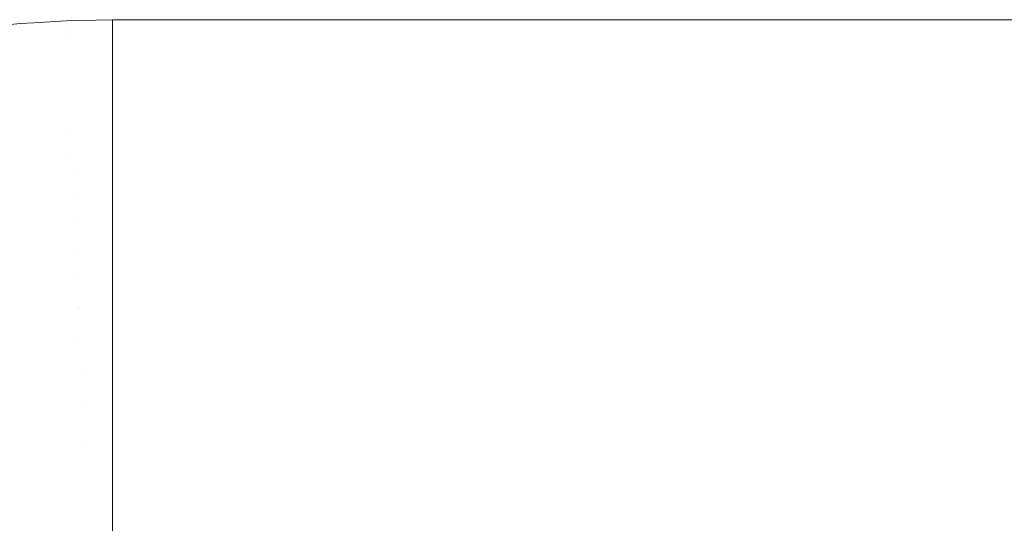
# Model space of a CAD drawing. Header units: centimetres. Extents: x -25.9 to 27.4, y -21.7 to -19.9.
# Tile 43 of 202: x -25.796 to -25.7055, y -19.9063 to -19.86. Entities that reach past the tile are written whole.
import ezdxf

# ---------------------------------------------------------------- set-up
doc = ezdxf.new("R2010")
doc.units = ezdxf.units.CM
doc.header["$LTSCALE"] = 2.54
doc.layers.add('Lucido design-1', color=7, linetype='Continuous')

# ---------------------------------------------------------------- blocks, each defined once
blk = doc.blocks.new('Gruppo-5-1')
at = {"color": 7, "linetype": 'Continuous', "lineweight": 9}
for points, invisible_edges in [([(-25.795958, -19.860407, 876.324458), (-25.791723, -19.860137, 876.324458), (-25.791725, -19.86009, 876.321383), (-25.7947, -19.86028, 876.321383)], 11), ([(-25.79594, -19.86062, 876.328604), (-25.791714, -19.860351, 876.328604), (-25.791723, -19.860137, 876.324458), (-25.795958, -19.860407, 876.324458)], 15), ([(-25.7947, -19.86028, 875.721383), (-25.791725, -19.86009, 875.721383), (-25.791721, -19.860185, 875.717024), (-25.795954, -19.860455, 875.717024)], 14), ([(-25.795954, -19.860455, 875.717024), (-25.791721, -19.860185, 875.717024), (-25.79171, -19.860451, 875.712891), (-25.795931, -19.86072, 875.712891)], 15), ([(-25.791725, -19.86009, 875.721383), (-25.7947, -19.86028, 875.721383), (-25.7947, -19.86028, 876.321383), (-25.791725, -19.86009, 876.321383)], 10), ([(-25.790556, -19.860065, 876.321383), (-25.791725, -19.86009, 876.321383), (-25.791723, -19.860137, 876.324458)], 10), ([(-25.791725, -19.86009, 876.321383), (-25.790556, -19.860065, 876.321383), (-25.790556, -19.860065, 875.721383), (-25.791725, -19.86009, 875.721383)], 10), ([(-25.791721, -19.860185, 875.717024), (-25.791725, -19.86009, 875.721383), (-25.790556, -19.860065, 875.721383)], 9), ([(-25.791723, -19.860137, 876.324458), (-25.787481, -19.860047, 876.324458), (-25.787481, -19.86, 876.321383), (-25.790556, -19.860065, 876.321383)], 9), ([(-25.787481, -19.860114, 876.325744), (-25.787481, -19.860047, 876.324458), (-25.791723, -19.860137, 876.324458)], 10), ([(-25.791723, -19.860137, 876.324458), (-25.791714, -19.860351, 876.328604), (-25.787481, -19.860261, 876.328604), (-25.787481, -19.860114, 876.325744)], 11), ([(-25.790556, -19.860065, 875.721383), (-25.787481, -19.86, 875.721383), (-25.787481, -19.860095, 875.717024), (-25.791721, -19.860185, 875.717024)], 12), ([(-25.791721, -19.860185, 875.717024), (-25.787481, -19.860095, 875.717024), (-25.787481, -19.860361, 875.712891), (-25.79171, -19.860451, 875.712891)], 13), ([(-25.790556, -19.860065, 875.721383), (-25.790556, -19.860065, 876.321383), (-25.787481, -19.86, 876.321383), (-25.787481, -19.86, 875.721383)], 1), ([(27.312519, -19.860047, 876.324458), (27.312519, -19.86, 876.321383), (-25.787481, -19.86, 876.321383), (-25.787481, -19.860047, 876.324458)], 8), ([(-25.787481, -19.86, 875.721383), (-8.087481, -19.86, 875.721383), (-8.087481, -19.860095, 875.717022), (-25.787481, -19.860095, 875.717022)], 4), ([(-25.787481, -19.86, 875.721383), (-8.07542, -19.86, 875.989787), (-8.078225, -19.86, 875.981525)], 9), ([(-25.787481, -19.86, 875.721383), (-8.08274, -19.86, 875.964671), (-8.084443, -19.86, 875.956113)], 9), ([(-8.078225, -19.86, 875.981525), (-8.080666, -19.86, 875.973147), (-25.787481, -19.86, 875.721383)], 10), ([(-8.080666, -19.86, 875.973147), (-8.08274, -19.86, 875.964671), (-25.787481, -19.86, 875.721383)], 10), ([(-25.787481, -19.86, 875.721383), (-8.04069, -19.86, 876.049941), (-8.046152, -19.86, 876.043136)], 9), ([(-25.787481, -19.86, 875.721383), (-8.016039, -19.86, 876.074592), (-8.022599, -19.86, 876.068839)], 9), ([(-8.084443, -19.86, 875.956113), (-8.08577, -19.86, 875.947489), (-25.787481, -19.86, 875.721383)], 10), ([(-25.787481, -19.86, 875.721383), (-8.056159, -19.86, 876.028843), (-8.060686, -19.86, 876.021383)], 9), ([(-8.046152, -19.86, 876.043136), (-8.051312, -19.86, 876.036099), (-25.787481, -19.86, 875.721383)], 10), ([(-8.051312, -19.86, 876.036099), (-8.056159, -19.86, 876.028843), (-25.787481, -19.86, 875.721383)], 10), ([(-8.022599, -19.86, 876.068839), (-8.028903, -19.86, 876.062805), (-25.787481, -19.86, 875.721383)], 10), ([(-8.028903, -19.86, 876.062805), (-8.034937, -19.86, 876.056502), (-25.787481, -19.86, 875.721383)], 10), ([(9.412519, -19.86, 876.121383), (-25.787481, -19.86, 876.321383), (27.312519, -19.86, 876.321383)], 9), ([(9.412519, -19.86, 876.121383), (-7.887481, -19.86, 876.121383), (-25.787481, -19.86, 876.321383)], 10), ([(-25.787481, -19.86, 875.721383), (-8.08577, -19.86, 875.947489), (-8.08672, -19.86, 875.938815)], 9), ([(-25.787481, -19.86, 875.721383), (-8.072257, -19.86, 875.99792), (-8.07542, -19.86, 875.989787)], 9), ([(-8.060686, -19.86, 876.021383), (-8.064883, -19.86, 876.013733), (-25.787481, -19.86, 875.721383)], 10), ([(-8.034937, -19.86, 876.056502), (-8.04069, -19.86, 876.049941), (-25.787481, -19.86, 875.721383)], 10), ([(-25.787481, -19.86, 875.721383), (-7.994941, -19.86, 876.090062), (-8.002196, -19.86, 876.085214)], 9), ([(-8.08672, -19.86, 875.938815), (-8.087291, -19.86, 875.930107), (-25.787481, -19.86, 875.721383)], 10), ([(-8.002196, -19.86, 876.085214), (-8.009233, -19.86, 876.080054), (-25.787481, -19.86, 875.721383)], 10), ([(-8.009233, -19.86, 876.080054), (-8.016039, -19.86, 876.074592), (-25.787481, -19.86, 875.721383)], 10), ([(-25.787481, -19.86, 875.721383), (-7.979831, -19.86, 876.098786), (-7.987481, -19.86, 876.094589)], 9), ([(-25.787481, -19.86, 876.321383), (-7.930769, -19.86, 876.116643), (-7.939245, -19.86, 876.114569)], 9), ([(-25.787481, -19.86, 875.721383), (-8.087291, -19.86, 875.930107), (-8.087481, -19.86, 875.921383)], 9), ([(-25.787481, -19.86, 875.721383), (-8.068743, -19.86, 876.005907), (-8.072257, -19.86, 875.99792)], 9), ([(-8.064883, -19.86, 876.013733), (-8.068743, -19.86, 876.005907), (-25.787481, -19.86, 875.721383)], 10), ([(-7.987481, -19.86, 876.094589), (-7.994941, -19.86, 876.090062), (-25.787481, -19.86, 875.721383)], 10), ([(-25.787481, -19.86, 876.321383), (-7.922211, -19.86, 876.118345), (-7.930769, -19.86, 876.116643)], 9), ([(-7.939245, -19.86, 876.114569), (-7.947622, -19.86, 876.112127), (-25.787481, -19.86, 876.321383)], 10), ([(-25.787481, -19.86, 876.321383), (-7.896205, -19.86, 876.121193), (-7.904912, -19.86, 876.120622)], 9), ([(-8.087481, -19.86, 875.921383), (-8.087481, -19.86, 875.721383), (-25.787481, -19.86, 875.721383)], 8), ([(-25.787481, -19.86, 876.321383), (-7.913586, -19.86, 876.119672), (-7.922211, -19.86, 876.118345)], 9), ([(-7.887481, -19.86, 876.121383), (-7.896205, -19.86, 876.121193), (-25.787481, -19.86, 876.321383)], 10), ([(-25.787481, -19.86, 875.721383), (-25.787481, -19.86, 876.321383), (-7.964018, -19.86, 876.106159), (-7.972005, -19.86, 876.102645)], 10), ([(-7.972005, -19.86, 876.102645), (-7.979831, -19.86, 876.098786), (-25.787481, -19.86, 875.721383)], 10), ([(-25.787481, -19.86, 876.321383), (-7.947622, -19.86, 876.112127), (-7.955885, -19.86, 876.109322)], 9), ([(-7.904912, -19.86, 876.120622), (-7.913586, -19.86, 876.119672), (-25.787481, -19.86, 876.321383)], 10), ([(-7.955885, -19.86, 876.109322), (-7.964018, -19.86, 876.106159), (-25.787481, -19.86, 876.321383)], 10), ([(-25.787481, -19.860047, 876.324458), (-25.787481, -19.860114, 876.325744), (27.312519, -19.860114, 876.325744), (27.312519, -19.860047, 876.324458)], 10), ([(-25.787481, -19.860361, 875.712891), (-25.787481, -19.860095, 875.717022), (-8.087481, -19.860095, 875.717022), (-8.087481, -19.860361, 875.712891)], 10), ([(27.312519, -19.860261, 876.328604), (27.312519, -19.860114, 876.325744), (-25.787481, -19.860114, 876.325744), (-25.787481, -19.860261, 876.328604)], 10), ([(-25.800177, -19.860857, 876.324458), (-25.795958, -19.860407, 876.324458), (-25.795962, -19.86036, 876.321383), (-25.798836, -19.860666, 876.321383)], 11), ([(-25.80015, -19.861069, 876.328604), (-25.79594, -19.86062, 876.328604), (-25.795958, -19.860407, 876.324458), (-25.800177, -19.860857, 876.324458)], 15), ([(-25.798836, -19.860666, 875.721383), (-25.795962, -19.86036, 875.721383), (-25.795954, -19.860455, 875.717024), (-25.800171, -19.860904, 875.717024)], 14), ([(-25.800171, -19.860904, 875.717024), (-25.795954, -19.860455, 875.717024), (-25.795931, -19.86072, 875.712891), (-25.800137, -19.861168, 875.712891)], 15), ([(-25.800101, -19.861452, 876.33274), (-25.795907, -19.861005, 876.33274), (-25.79594, -19.86062, 876.328604), (-25.80015, -19.861069, 876.328604)], 15), ([(-25.800137, -19.861168, 875.712891), (-25.795931, -19.86072, 875.712891), (-25.795894, -19.861155, 875.708777), (-25.800082, -19.861601, 875.708777)], 15), ([(-25.80003, -19.862005, 876.336861), (-25.79586, -19.861561, 876.336861), (-25.795907, -19.861005, 876.33274), (-25.800101, -19.861452, 876.33274)], 15), ([(-25.795962, -19.86036, 875.721383), (-25.798836, -19.860666, 875.721383), (-25.798836, -19.860666, 876.321383), (-25.795962, -19.86036, 876.321383)], 10), ([(-25.7947, -19.86028, 876.321383), (-25.795962, -19.86036, 876.321383), (-25.795958, -19.860407, 876.324458)], 10), ([(-25.795962, -19.86036, 876.321383), (-25.7947, -19.86028, 876.321383), (-25.7947, -19.86028, 875.721383), (-25.795962, -19.86036, 875.721383)], 10), ([(-25.795954, -19.860455, 875.717024), (-25.795962, -19.86036, 875.721383), (-25.7947, -19.86028, 875.721383)], 9), ([(-25.795907, -19.861005, 876.33274), (-25.791698, -19.860737, 876.33274), (-25.791714, -19.860351, 876.328604), (-25.79594, -19.86062, 876.328604)], 15), ([(-25.795931, -19.86072, 875.712891), (-25.79171, -19.860451, 875.712891), (-25.791691, -19.860887, 875.708777), (-25.795894, -19.861155, 875.708777)], 15), ([(-25.79586, -19.861561, 876.336861), (-25.791674, -19.861294, 876.336861), (-25.791698, -19.860737, 876.33274), (-25.795907, -19.861005, 876.33274)], 15), ([(-25.795894, -19.861155, 875.708777), (-25.791691, -19.860887, 875.708777), (-25.791666, -19.861492, 875.704687), (-25.795843, -19.861759, 875.704687)], 15), ([(-25.787481, -19.8604, 876.330097), (-25.787481, -19.860261, 876.328604), (-25.791714, -19.860351, 876.328604)], 10), ([(-25.791714, -19.860351, 876.328604), (-25.791698, -19.860737, 876.33274), (-25.787481, -19.860647, 876.33274), (-25.787481, -19.8604, 876.330097)], 11), ([(-25.79171, -19.860451, 875.712891), (-25.787481, -19.860361, 875.712891), (-25.787481, -19.860385, 875.712668)], 9), ([(-25.787481, -19.860385, 875.712668), (-25.787481, -19.860798, 875.708777), (-25.791691, -19.860887, 875.708777), (-25.79171, -19.860451, 875.712891)], 14), ([(-25.787481, -19.860876, 876.334433), (-25.787481, -19.860647, 876.33274), (-25.791698, -19.860737, 876.33274)], 10), ([(-25.791698, -19.860737, 876.33274), (-25.791674, -19.861294, 876.336861), (-25.787481, -19.861205, 876.336861), (-25.787481, -19.860876, 876.334433)], 11), ([(-25.791691, -19.860887, 875.708777), (-25.787481, -19.860798, 875.708777), (-25.787481, -19.860864, 875.708332)], 9), ([(-25.787481, -19.860864, 875.708332), (-25.787481, -19.861404, 875.704687), (-25.791666, -19.861492, 875.704687), (-25.791691, -19.860887, 875.708777)], 14), ([(-25.787481, -19.860261, 876.328604), (-25.787481, -19.8604, 876.330097), (27.312519, -19.8604, 876.330097), (27.312519, -19.860261, 876.328604)], 10), ([(-8.087481, -19.860361, 875.712891), (-8.087481, -19.860385, 875.712668), (-25.787481, -19.860385, 875.712668), (-25.787481, -19.860361, 875.712891)], 10), ([(-25.787481, -19.860798, 875.708777), (-25.787481, -19.860385, 875.712668), (-8.087481, -19.860385, 875.712668), (-8.087481, -19.860798, 875.708777)], 10), ([(27.312519, -19.860647, 876.33274), (27.312519, -19.8604, 876.330097), (-25.787481, -19.8604, 876.330097), (-25.787481, -19.860647, 876.33274)], 10), ([(-25.787481, -19.860647, 876.33274), (-25.787481, -19.860876, 876.334433), (27.312519, -19.860876, 876.334433), (27.312519, -19.860647, 876.33274)], 10), ([(-8.087481, -19.860798, 875.708777), (-8.087481, -19.860864, 875.708332), (-25.787481, -19.860864, 875.708332), (-25.787481, -19.860798, 875.708777)], 10), ([(-25.787481, -19.861404, 875.704687), (-25.787481, -19.860864, 875.708332), (-8.087481, -19.860864, 875.708332), (-8.087481, -19.861404, 875.704687)], 10), ([(27.312519, -19.861205, 876.336861), (27.312519, -19.860876, 876.334433), (-25.787481, -19.860876, 876.334433), (-25.787481, -19.861205, 876.336861)], 10), ([(-25.800082, -19.861601, 875.708777), (-25.795894, -19.861155, 875.708777), (-25.795843, -19.861759, 875.704687), (-25.800005, -19.862202, 875.704687)], 15), ([(-25.799937, -19.862729, 876.340958), (-25.795798, -19.862288, 876.340958), (-25.79586, -19.861561, 876.336861), (-25.80003, -19.862005, 876.336861)], 15), ([(-25.800005, -19.862202, 875.704687), (-25.795843, -19.861759, 875.704687), (-25.795777, -19.86253, 875.70063), (-25.799906, -19.86297, 875.70063)], 15), ([(-25.795798, -19.862288, 876.340958), (-25.791643, -19.862023, 876.340958), (-25.791674, -19.861294, 876.336861), (-25.79586, -19.861561, 876.336861)], 15), ([(-25.795843, -19.861759, 875.704687), (-25.791666, -19.861492, 875.704687), (-25.791633, -19.862265, 875.70063), (-25.795777, -19.86253, 875.70063)], 15), ([(-25.787481, -19.86154, 876.338745), (-25.787481, -19.861205, 876.336861), (-25.791674, -19.861294, 876.336861)], 10), ([(-25.791674, -19.861294, 876.336861), (-25.791643, -19.862023, 876.340958), (-25.787481, -19.861935, 876.340958), (-25.787481, -19.86154, 876.338745)], 11), ([(-25.791666, -19.861492, 875.704687), (-25.787481, -19.861404, 875.704687), (-25.787481, -19.861531, 875.704021)], 9), ([(-25.787481, -19.861531, 875.704021), (-25.787481, -19.862177, 875.70063), (-25.791633, -19.862265, 875.70063), (-25.791666, -19.861492, 875.704687)], 14), ([(-25.787481, -19.862392, 876.343023), (-25.787481, -19.861935, 876.340958), (-25.791643, -19.862023, 876.340958), (-25.791605, -19.862922, 876.345025)], 14), ([(-25.787481, -19.861205, 876.336861), (-25.787481, -19.86154, 876.338745), (27.312519, -19.86154, 876.338745), (27.312519, -19.861205, 876.336861)], 10), ([(-8.087481, -19.861404, 875.704687), (-8.087481, -19.861531, 875.704021), (-25.787481, -19.861531, 875.704021), (-25.787481, -19.861404, 875.704687)], 10), ([(-25.787481, -19.862177, 875.70063), (-25.787481, -19.861531, 875.704021), (-8.087481, -19.861531, 875.704021), (-8.087481, -19.862177, 875.70063)], 10), ([(27.312519, -19.861935, 876.340958), (27.312519, -19.86154, 876.338745), (-25.787481, -19.86154, 876.338745), (-25.787481, -19.861935, 876.340958)], 10), ([(-25.787481, -19.861935, 876.340958), (-25.787481, -19.862392, 876.343023), (27.312519, -19.862392, 876.343023), (27.312519, -19.861935, 876.340958)], 10), ([(-25.799823, -19.863622, 876.345025), (-25.795721, -19.863185, 876.345025), (-25.795798, -19.862288, 876.340958), (-25.799937, -19.862729, 876.340958)], 15), ([(-25.799906, -19.86297, 875.70063), (-25.795777, -19.86253, 875.70063), (-25.795697, -19.863466, 875.696612), (-25.799787, -19.863901, 875.696612)], 15), ([(-25.795721, -19.863185, 876.345025), (-25.791605, -19.862922, 876.345025), (-25.791643, -19.862023, 876.340958), (-25.795798, -19.862288, 876.340958)], 15), ([(-25.795777, -19.86253, 875.70063), (-25.791633, -19.862265, 875.70063), (-25.791593, -19.863204, 875.696612), (-25.795697, -19.863466, 875.696612)], 15), ([(-25.795631, -19.864251, 876.349055), (-25.79156, -19.863991, 876.349055), (-25.791605, -19.862922, 876.345025), (-25.795721, -19.863185, 876.345025)], 15), ([(-25.791633, -19.862265, 875.70063), (-25.787481, -19.862177, 875.70063), (-25.787481, -19.862385, 875.699743)], 9), ([(-25.787481, -19.862385, 875.699743), (-25.787481, -19.863117, 875.696612), (-25.791593, -19.863204, 875.696612), (-25.791633, -19.862265, 875.70063)], 14), ([(-25.791605, -19.862922, 876.345025), (-25.787481, -19.862835, 876.345025), (-25.787481, -19.862392, 876.343023)], 9), ([(-25.787481, -19.863428, 876.34726), (-25.787481, -19.862835, 876.345025), (-25.791605, -19.862922, 876.345025), (-25.79156, -19.863991, 876.349055)], 14), ([(-8.087481, -19.862177, 875.70063), (-8.087481, -19.862385, 875.699743), (-25.787481, -19.862385, 875.699743), (-25.787481, -19.862177, 875.70063)], 10), ([(-25.787481, -19.863117, 875.696612), (-25.787481, -19.862385, 875.699743), (-8.087481, -19.862385, 875.699743), (-8.087481, -19.863117, 875.696612)], 10), ([(27.312519, -19.862835, 876.345025), (27.312519, -19.862392, 876.343023), (-25.787481, -19.862392, 876.343023), (-25.787481, -19.862835, 876.345025)], 10), ([(-25.787481, -19.862835, 876.345025), (-25.787481, -19.863428, 876.34726), (27.312519, -19.863428, 876.34726), (27.312519, -19.862835, 876.345025)], 10), ([(-25.799687, -19.864683, 876.349055), (-25.795631, -19.864251, 876.349055), (-25.795721, -19.863185, 876.345025), (-25.799823, -19.863622, 876.345025)], 15), ([(-25.799787, -19.863901, 875.696612), (-25.795697, -19.863466, 875.696612), (-25.795604, -19.864565, 875.692639), (-25.799647, -19.864996, 875.692639)], 15), ([(-25.795697, -19.863466, 875.696612), (-25.791593, -19.863204, 875.696612), (-25.791546, -19.864307, 875.692639), (-25.795604, -19.864565, 875.692639)], 15), ([(-25.791593, -19.863204, 875.696612), (-25.787481, -19.863117, 875.696612), (-25.787481, -19.863424, 875.695506)], 9), ([(-25.787481, -19.863424, 875.695506), (-25.787481, -19.86422, 875.692639), (-25.791546, -19.864307, 875.692639), (-25.791593, -19.863204, 875.696612)], 14), ([(-25.79156, -19.863991, 876.349055), (-25.787481, -19.863905, 876.349055), (-25.787481, -19.863428, 876.34726)], 9), ([(-8.087481, -19.863117, 875.696612), (-8.087481, -19.863424, 875.695506), (-25.787481, -19.863424, 875.695506), (-25.787481, -19.863117, 875.696612)], 10), ([(-25.787481, -19.86422, 875.692639), (-25.787481, -19.863424, 875.695506), (-8.087481, -19.863424, 875.695506), (-8.087481, -19.86422, 875.692639)], 10), ([(27.312519, -19.863905, 876.349055), (27.312519, -19.863428, 876.34726), (-25.787481, -19.863428, 876.34726), (-25.787481, -19.863905, 876.349055)], 10), ([(-25.79953, -19.865911, 876.35304), (-25.795526, -19.865485, 876.35304), (-25.795631, -19.864251, 876.349055), (-25.799687, -19.864683, 876.349055)], 15), ([(-25.799647, -19.864996, 875.692639), (-25.795604, -19.864565, 875.692639), (-25.795497, -19.865826, 875.688718), (-25.799486, -19.866251, 875.688718)], 15), ([(-25.795526, -19.865485, 876.35304), (-25.791507, -19.865228, 876.35304), (-25.79156, -19.863991, 876.349055), (-25.795631, -19.864251, 876.349055)], 15), ([(-25.795604, -19.864565, 875.692639), (-25.791546, -19.864307, 875.692639), (-25.791493, -19.865571, 875.688718), (-25.795497, -19.865826, 875.688718)], 15), ([(-25.787481, -19.864648, 876.351448), (-25.787481, -19.863905, 876.349055), (-25.79156, -19.863991, 876.349055), (-25.791507, -19.865228, 876.35304)], 14), ([(-25.791546, -19.864307, 875.692639), (-25.787481, -19.86422, 875.692639), (-25.787481, -19.864646, 875.691319)], 9), ([(-25.787481, -19.864646, 875.691319), (-25.787481, -19.865486, 875.688718), (-25.791493, -19.865571, 875.688718), (-25.791546, -19.864307, 875.692639)], 14), ([(-25.791507, -19.865228, 876.35304), (-25.787481, -19.865143, 876.35304), (-25.787481, -19.864648, 876.351448)], 9), ([(-25.787481, -19.863905, 876.349055), (-25.787481, -19.864648, 876.351448), (27.312519, -19.864648, 876.351448), (27.312519, -19.863905, 876.349055)], 10), ([(-8.087481, -19.86422, 875.692639), (-8.087481, -19.864646, 875.691319), (-25.787481, -19.864646, 875.691319), (-25.787481, -19.86422, 875.692639)], 10), ([(-25.787481, -19.865486, 875.688718), (-25.787481, -19.864646, 875.691319), (-8.087481, -19.864646, 875.691319), (-8.087481, -19.865486, 875.688718)], 10), ([(27.312519, -19.865143, 876.35304), (27.312519, -19.864648, 876.351448), (-25.787481, -19.864648, 876.351448), (-25.787481, -19.865143, 876.35304)], 10), ([(-25.799351, -19.867305, 876.356974), (-25.795407, -19.866884, 876.356974), (-25.795526, -19.865485, 876.35304), (-25.79953, -19.865911, 876.35304)], 15), ([(-25.795407, -19.866884, 876.356974), (-25.791447, -19.866632, 876.356974), (-25.791507, -19.865228, 876.35304), (-25.795526, -19.865485, 876.35304)], 15), ([(-25.795497, -19.865826, 875.688718), (-25.791493, -19.865571, 875.688718), (-25.791432, -19.866994, 875.684856), (-25.795376, -19.867245, 875.684856)], 15), ([(-25.787481, -19.86605, 876.355579), (-25.787481, -19.865143, 876.35304), (-25.791507, -19.865228, 876.35304), (-25.791447, -19.866632, 876.356974)], 14), ([(-25.791493, -19.865571, 875.688718), (-25.787481, -19.865486, 875.688718), (-25.787481, -19.86605, 875.687188)], 9), ([(-25.787481, -19.86605, 875.687188), (-25.787481, -19.86691, 875.684856), (-25.791432, -19.866994, 875.684856), (-25.791493, -19.865571, 875.688718)], 14), ([(-25.787481, -19.865143, 876.35304), (-25.787481, -19.86605, 876.355579), (27.312519, -19.86605, 876.355579), (27.312519, -19.865143, 876.35304)], 10), ([(-8.087481, -19.865486, 875.688718), (-8.087481, -19.86605, 875.687188), (-25.787481, -19.86605, 875.687188), (-25.787481, -19.865486, 875.688718)], 10), ([(-25.799486, -19.866251, 875.688718), (-25.795497, -19.865826, 875.688718), (-25.795376, -19.867245, 875.684856), (-25.799305, -19.867664, 875.684856)], 15), ([(-25.791447, -19.866632, 876.356974), (-25.787481, -19.866548, 876.356974), (-25.787481, -19.86605, 876.355579)], 9), ([(-25.787481, -19.867629, 876.359645), (-25.787481, -19.866548, 876.356974), (-25.791447, -19.866632, 876.356974), (-25.791381, -19.8682, 876.360848)], 14), ([(27.312519, -19.866548, 876.356974), (27.312519, -19.86605, 876.355579), (-25.787481, -19.86605, 876.355579), (-25.787481, -19.866548, 876.356974)], 10), ([(-25.787481, -19.86691, 875.684856), (-25.787481, -19.86605, 875.687188), (-8.087481, -19.86605, 875.687188), (-8.087481, -19.86691, 875.684856)], 10), ([(-25.787481, -19.866548, 876.356974), (-25.787481, -19.867629, 876.359645), (27.312519, -19.867629, 876.359645), (27.312519, -19.866548, 876.356974)], 10), ([(-25.799152, -19.868861, 876.360848), (-25.795273, -19.868448, 876.360848), (-25.795407, -19.866884, 876.356974), (-25.799351, -19.867305, 876.356974)], 15), ([(-25.799305, -19.867664, 875.684856), (-25.795376, -19.867245, 875.684856), (-25.795242, -19.86882, 875.68106), (-25.799105, -19.869232, 875.68106)], 15), ([(-25.795273, -19.868448, 876.360848), (-25.791381, -19.8682, 876.360848), (-25.791447, -19.866632, 876.356974), (-25.795407, -19.866884, 876.356974)], 15), ([(-25.795376, -19.867245, 875.684856), (-25.791432, -19.866994, 875.684856), (-25.791365, -19.868573, 875.68106), (-25.795242, -19.86882, 875.68106)], 15), ([(-25.791432, -19.866994, 875.684856), (-25.787481, -19.86691, 875.684856), (-25.787481, -19.867631, 875.683123)], 9), ([(-25.787481, -19.867631, 875.683123), (-25.787481, -19.86849, 875.68106), (-25.791365, -19.868573, 875.68106), (-25.791432, -19.866994, 875.684856)], 14), ([(-8.087481, -19.86691, 875.684856), (-8.087481, -19.867631, 875.683123), (-25.787481, -19.867631, 875.683123), (-25.787481, -19.86691, 875.684856)], 10), ([(-25.795127, -19.870173, 876.364658), (-25.791307, -19.86993, 876.364658), (-25.791381, -19.8682, 876.360848), (-25.795273, -19.868448, 876.360848)], 15), ([(-25.791381, -19.8682, 876.360848), (-25.787481, -19.868117, 876.360848), (-25.787481, -19.867629, 876.359645)], 9), ([(-25.787481, -19.869385, 876.363638), (-25.787481, -19.868117, 876.360848), (-25.791381, -19.8682, 876.360848), (-25.791307, -19.86993, 876.364658)], 14), ([(27.312519, -19.868117, 876.360848), (27.312519, -19.867629, 876.359645), (-25.787481, -19.867629, 876.359645), (-25.787481, -19.868117, 876.360848)], 10), ([(-25.787481, -19.86849, 875.68106), (-25.787481, -19.867631, 875.683123), (-8.087481, -19.867631, 875.683123), (-8.087481, -19.86849, 875.68106)], 10), ([(-25.787481, -19.868117, 876.360848), (-25.787481, -19.869385, 876.363638), (27.312519, -19.869385, 876.363638), (27.312519, -19.868117, 876.360848)], 10), ([(-25.798932, -19.870579, 876.364658), (-25.795127, -19.870173, 876.364658), (-25.795273, -19.868448, 876.360848), (-25.799152, -19.868861, 876.360848)], 15), ([(-25.799105, -19.869232, 875.68106), (-25.795242, -19.86882, 875.68106), (-25.795095, -19.870548, 875.677334), (-25.798884, -19.870951, 875.677334)], 15), ([(-25.795242, -19.86882, 875.68106), (-25.791365, -19.868573, 875.68106), (-25.791291, -19.870305, 875.677334), (-25.795095, -19.870548, 875.677334)], 15), ([(-25.791291, -19.870305, 875.677334), (-25.791365, -19.868573, 875.68106), (-25.787481, -19.86849, 875.68106), (-25.787481, -19.869388, 875.679131)], 11), ([(-8.087481, -19.86849, 875.68106), (-8.087481, -19.869388, 875.679131), (-25.787481, -19.869388, 875.679131), (-25.787481, -19.86849, 875.68106)], 10), ([(-25.794966, -19.872057, 876.368395), (-25.791227, -19.871819, 876.368395), (-25.791307, -19.86993, 876.364658), (-25.795127, -19.870173, 876.364658)], 15), ([(-25.791307, -19.86993, 876.364658), (-25.787481, -19.869848, 876.364658), (-25.787481, -19.869385, 876.363638)], 9), ([(-25.787481, -19.871313, 876.367551), (-25.787481, -19.869848, 876.364658), (-25.791307, -19.86993, 876.364658), (-25.791227, -19.871819, 876.368395)], 14), ([(-25.787481, -19.869388, 875.679131), (-25.787481, -19.870224, 875.677334), (-25.791291, -19.870305, 875.677334)], 10), ([(27.312519, -19.869848, 876.364658), (27.312519, -19.869385, 876.363638), (-25.787481, -19.869385, 876.363638), (-25.787481, -19.869848, 876.364658)], 10), ([(-25.787481, -19.870224, 875.677334), (-25.787481, -19.869388, 875.679131), (-8.087481, -19.869388, 875.679131), (-8.087481, -19.870224, 875.677334)], 10), ([(-25.787481, -19.869848, 876.364658), (-25.787481, -19.871313, 876.367551), (27.312519, -19.871313, 876.367551), (27.312519, -19.869848, 876.364658)], 10), ([(-25.798692, -19.872454, 876.368395), (-25.794966, -19.872057, 876.368395), (-25.795127, -19.870173, 876.364658), (-25.798932, -19.870579, 876.364658)], 15), ([(-25.798884, -19.870951, 875.677334), (-25.795095, -19.870548, 875.677334), (-25.794935, -19.872425, 875.673687), (-25.798645, -19.87282, 875.673687)], 15), ([(-25.795095, -19.870548, 875.677334), (-25.791291, -19.870305, 875.677334), (-25.791211, -19.872187, 875.673687), (-25.794935, -19.872425, 875.673687)], 15), ([(-25.791211, -19.872187, 875.673687), (-25.791291, -19.870305, 875.677334), (-25.787481, -19.870224, 875.677334), (-25.787481, -19.871317, 875.675218)], 11), ([(-8.087481, -19.870224, 875.677334), (-8.087481, -19.871317, 875.675218), (-25.787481, -19.871317, 875.675218), (-25.787481, -19.870224, 875.677334)], 10), ([(-25.794793, -19.874098, 876.372053), (-25.79114, -19.873865, 876.372053), (-25.791227, -19.871819, 876.368395), (-25.794966, -19.872057, 876.368395)], 15), ([(-25.791227, -19.871819, 876.368395), (-25.787481, -19.871739, 876.368395), (-25.787481, -19.871313, 876.367551)], 9), ([(-25.787481, -19.873409, 876.371377), (-25.787481, -19.871739, 876.368395), (-25.791227, -19.871819, 876.368395), (-25.79114, -19.873865, 876.372053)], 14), ([(-25.787481, -19.871317, 875.675218), (-25.787481, -19.872108, 875.673687), (-25.791211, -19.872187, 875.673687)], 10), ([(27.312519, -19.871739, 876.368395), (27.312519, -19.871313, 876.367551), (-25.787481, -19.871313, 876.367551), (-25.787481, -19.871739, 876.368395)], 10), ([(-25.787481, -19.872108, 875.673687), (-25.787481, -19.871317, 875.675218), (-8.087481, -19.871317, 875.675218), (-8.087481, -19.872108, 875.673687)], 10), ([(-25.787481, -19.871739, 876.368395), (-25.787481, -19.873409, 876.371377), (27.312519, -19.873409, 876.371377), (27.312519, -19.871739, 876.368395)], 10), ([(-25.798432, -19.874486, 876.372053), (-25.794793, -19.874098, 876.372053), (-25.794966, -19.872057, 876.368395), (-25.798692, -19.872454, 876.368395)], 15), ([(-25.798645, -19.87282, 875.673687), (-25.794935, -19.872425, 875.673687), (-25.794763, -19.874447, 875.670122), (-25.798387, -19.874833, 875.670122)], 15), ([(-25.794935, -19.872425, 875.673687), (-25.791211, -19.872187, 875.673687), (-25.791125, -19.874215, 875.670122), (-25.794763, -19.874447, 875.670122)], 15), ([(-25.791125, -19.874215, 875.670122), (-25.791211, -19.872187, 875.673687), (-25.787481, -19.872108, 875.673687), (-25.787481, -19.873414, 875.671393)], 11), ([(-8.087481, -19.872108, 875.673687), (-8.087481, -19.873414, 875.671393), (-25.787481, -19.873414, 875.671393), (-25.787481, -19.872108, 875.673687)], 10), ([(-25.79114, -19.873865, 876.372053), (-25.787481, -19.873788, 876.372053), (-25.787481, -19.873409, 876.371377)], 9), ([(-25.787481, -19.87567, 876.375108), (-25.787481, -19.873788, 876.372053), (-25.79114, -19.873865, 876.372053), (-25.791047, -19.876065, 876.375625)], 14), ([(-25.787481, -19.873414, 875.671393), (-25.787481, -19.874138, 875.670122), (-25.791125, -19.874215, 875.670122)], 10), ([(27.312519, -19.873788, 876.372053), (27.312519, -19.873409, 876.371377), (-25.787481, -19.873409, 876.371377), (-25.787481, -19.873788, 876.372053)], 10), ([(-25.787481, -19.874138, 875.670122), (-25.787481, -19.873414, 875.671393), (-8.087481, -19.873414, 875.671393), (-8.087481, -19.874138, 875.670122)], 10), ([(-25.787481, -19.873788, 876.372053), (-25.787481, -19.87567, 876.375108), (27.312519, -19.87567, 876.375108), (27.312519, -19.873788, 876.372053)], 10), ([(-25.798152, -19.87667, 876.375625), (-25.794606, -19.876292, 876.375625), (-25.794793, -19.874098, 876.372053), (-25.798432, -19.874486, 876.372053)], 15), ([(-25.798387, -19.874833, 875.670122), (-25.794763, -19.874447, 875.670122), (-25.794579, -19.876612, 875.666648), (-25.798111, -19.876988, 875.666648)], 15), ([(-25.794606, -19.876292, 876.375625), (-25.791047, -19.876065, 876.375625), (-25.79114, -19.873865, 876.372053), (-25.794793, -19.874098, 876.372053)], 15), ([(-25.794763, -19.874447, 875.670122), (-25.791125, -19.874215, 875.670122), (-25.791033, -19.876386, 875.666648), (-25.794579, -19.876612, 875.666648)], 15), ([(-25.791033, -19.876386, 875.666648), (-25.791125, -19.874215, 875.670122), (-25.787481, -19.874138, 875.670122), (-25.787481, -19.875676, 875.667663)], 11), ([(-8.087481, -19.874138, 875.670122), (-8.087481, -19.875676, 875.667663), (-25.787481, -19.875676, 875.667663), (-25.787481, -19.874138, 875.670122)], 10), ([(-25.797853, -19.879003, 876.379106), (-25.794406, -19.878635, 876.379106), (-25.794606, -19.876292, 876.375625), (-25.798152, -19.87667, 876.375625)], 15), ([(-25.794406, -19.878635, 876.379106), (-25.790947, -19.878415, 876.379106), (-25.791047, -19.876065, 876.375625), (-25.794606, -19.876292, 876.375625)], 15), ([(-25.794579, -19.876612, 875.666648), (-25.791033, -19.876386, 875.666648), (-25.790935, -19.878694, 875.663268), (-25.794383, -19.878914, 875.663268)], 15), ([(-25.791047, -19.876065, 876.375625), (-25.787481, -19.875989, 876.375625), (-25.787481, -19.87567, 876.375108)], 9), ([(-25.787481, -19.878092, 876.378736), (-25.787481, -19.875989, 876.375625), (-25.791047, -19.876065, 876.375625), (-25.790947, -19.878415, 876.379106)], 14), ([(-25.787481, -19.875676, 875.667663), (-25.787481, -19.87631, 875.666648), (-25.791033, -19.876386, 875.666648)], 10), ([(-25.790935, -19.878694, 875.663268), (-25.791033, -19.876386, 875.666648), (-25.787481, -19.87631, 875.666648), (-25.787481, -19.878097, 875.664034)], 11), ([(27.312519, -19.875989, 876.375625), (27.312519, -19.87567, 876.375108), (-25.787481, -19.87567, 876.375108), (-25.787481, -19.875989, 876.375625)], 10), ([(-25.787481, -19.87631, 875.666648), (-25.787481, -19.875676, 875.667663), (-8.087481, -19.875676, 875.667663), (-8.087481, -19.87631, 875.666648)], 10), ([(-25.787481, -19.875989, 876.375625), (-25.787481, -19.878092, 876.378736), (27.312519, -19.878092, 876.378736), (27.312519, -19.875989, 876.375625)], 10), ([(-8.087481, -19.87631, 875.666648), (-8.087481, -19.878097, 875.664034), (-25.787481, -19.878097, 875.664034), (-25.787481, -19.87631, 875.666648)], 10), ([(-25.798111, -19.876988, 875.666648), (-25.794579, -19.876612, 875.666648), (-25.794383, -19.878914, 875.663268), (-25.797818, -19.87928, 875.663268)], 15), ([(-25.790947, -19.878415, 876.379106), (-25.787481, -19.878341, 876.379106), (-25.787481, -19.878092, 876.378736)], 9), ([(-25.787481, -19.878097, 875.664034), (-25.787481, -19.878621, 875.663268), (-25.790935, -19.878694, 875.663268)], 10), ([(27.312519, -19.878341, 876.379106), (27.312519, -19.878092, 876.378736), (-25.787481, -19.878092, 876.378736), (-25.787481, -19.878341, 876.379106)], 10), ([(-25.787481, -19.878621, 875.663268), (-25.787481, -19.878097, 875.664034), (-8.087481, -19.878097, 875.664034), (-8.087481, -19.878621, 875.663268)], 10), ([(-25.797536, -19.881481, 876.382487), (-25.794194, -19.881125, 876.382487), (-25.794406, -19.878635, 876.379106), (-25.797853, -19.879003, 876.379106)], 15), ([(-25.797818, -19.87928, 875.663268), (-25.794383, -19.878914, 875.663268), (-25.794175, -19.88135, 875.659988), (-25.797507, -19.881705, 875.659988)], 15), ([(-25.794194, -19.881125, 876.382487), (-25.790841, -19.880911, 876.382487), (-25.790947, -19.878415, 876.379106), (-25.794406, -19.878635, 876.379106)], 15), ([(-25.794383, -19.878914, 875.663268), (-25.790935, -19.878694, 875.663268), (-25.790831, -19.881137, 875.659988), (-25.794175, -19.88135, 875.659988)], 15), ([(-25.787481, -19.880669, 876.382256), (-25.787481, -19.878341, 876.379106), (-25.790947, -19.878415, 876.379106), (-25.790841, -19.880911, 876.382487)], 14), ([(-25.790831, -19.881137, 875.659988), (-25.790935, -19.878694, 875.663268), (-25.787481, -19.878621, 875.663268), (-25.787481, -19.880674, 875.660514)], 11), ([(-25.787481, -19.878341, 876.379106), (-25.787481, -19.880669, 876.382256), (27.312519, -19.880669, 876.382256), (27.312519, -19.878341, 876.379106)], 10), ([(-8.087481, -19.878621, 875.663268), (-8.087481, -19.880674, 875.660514), (-25.787481, -19.880674, 875.660514), (-25.787481, -19.878621, 875.663268)], 10), ([(-25.79397, -19.883757, 876.385764), (-25.790729, -19.88355, 876.385764), (-25.790841, -19.880911, 876.382487), (-25.794194, -19.881125, 876.382487)], 15), ([(-25.790841, -19.880911, 876.382487), (-25.787481, -19.88084, 876.382487), (-25.787481, -19.880669, 876.382256)], 9), ([(-25.787481, -19.883398, 876.385661), (-25.787481, -19.88084, 876.382487), (-25.790841, -19.880911, 876.382487), (-25.790729, -19.88355, 876.385764)], 14), ([(-25.787481, -19.880674, 875.660514), (-25.787481, -19.881066, 875.659988), (-25.790831, -19.881137, 875.659988)], 10), ([(27.312519, -19.88084, 876.382487), (27.312519, -19.880669, 876.382256), (-25.787481, -19.880669, 876.382256), (-25.787481, -19.88084, 876.382487)], 10), ([(-25.787481, -19.881066, 875.659988), (-25.787481, -19.880674, 875.660514), (-8.087481, -19.880674, 875.660514), (-8.087481, -19.881066, 875.659988)], 10), ([(-25.787481, -19.88084, 876.382487), (-25.787481, -19.883398, 876.385661), (27.312519, -19.883398, 876.385661), (27.312519, -19.88084, 876.382487)], 10), ([(-25.7972, -19.884101, 876.385764), (-25.79397, -19.883757, 876.385764), (-25.794194, -19.881125, 876.382487), (-25.797536, -19.881481, 876.382487)], 15), ([(-25.797507, -19.881705, 875.659988), (-25.794175, -19.88135, 875.659988), (-25.793957, -19.883916, 875.656814), (-25.79718, -19.884259, 875.656814)], 15), ([(-25.794175, -19.88135, 875.659988), (-25.790831, -19.881137, 875.659988), (-25.790722, -19.883709, 875.656814), (-25.793957, -19.883916, 875.656814)], 15), ([(-25.790722, -19.883709, 875.656814), (-25.790831, -19.881137, 875.659988), (-25.787481, -19.881066, 875.659988), (-25.787481, -19.883401, 875.657109)], 11), ([(-8.087481, -19.881066, 875.659988), (-8.087481, -19.883401, 875.657109), (-25.787481, -19.883401, 875.657109), (-25.787481, -19.881066, 875.659988)], 10), ([(-25.793735, -19.886527, 876.38893), (-25.790611, -19.886328, 876.38893), (-25.790729, -19.88355, 876.385764), (-25.79397, -19.883757, 876.385764)], 15), ([(-25.793957, -19.883916, 875.656814), (-25.790722, -19.883709, 875.656814), (-25.790607, -19.886407, 875.65375), (-25.793728, -19.886606, 875.65375)], 15), ([(-25.790729, -19.88355, 876.385764), (-25.787481, -19.883481, 876.385764), (-25.787481, -19.883398, 876.385661)], 9), ([(-25.790611, -19.886328, 876.38893), (-25.787481, -19.886261, 876.38893), (-25.787481, -19.883481, 876.385764), (-25.790729, -19.88355, 876.385764)], 13), ([(-25.787481, -19.883401, 875.657109), (-25.787481, -19.883641, 875.656814), (-25.790722, -19.883709, 875.656814)], 10), ([(-25.790607, -19.886407, 875.65375), (-25.790722, -19.883709, 875.656814), (-25.787481, -19.883641, 875.656814), (-25.787481, -19.886274, 875.653826)], 11), ([(27.312519, -19.883481, 876.385764), (27.312519, -19.883398, 876.385661), (-25.787481, -19.883398, 876.385661), (-25.787481, -19.883481, 876.385764)], 10), ([(-25.787481, -19.883641, 875.656814), (-25.787481, -19.883401, 875.657109), (-8.087481, -19.883401, 875.657109), (-8.087481, -19.883641, 875.656814)], 10), ([(-25.787481, -19.883481, 876.385764), (-25.787481, -19.886261, 876.38893), (27.312519, -19.886261, 876.38893), (27.312519, -19.883481, 876.385764)], 10), ([(-8.087481, -19.883641, 875.656814), (-8.087481, -19.886274, 875.653826), (-25.787481, -19.886274, 875.653826), (-25.787481, -19.883641, 875.656814)], 10), ([(-25.796847, -19.886858, 876.38893), (-25.793735, -19.886527, 876.38893), (-25.79397, -19.883757, 876.385764), (-25.7972, -19.884101, 876.385764)], 15), ([(-25.79718, -19.884259, 875.656814), (-25.793957, -19.883916, 875.656814), (-25.793728, -19.886606, 875.65375), (-25.796837, -19.886937, 875.65375)], 15), ([(-25.793488, -19.88943, 876.39198), (-25.790487, -19.889239, 876.39198), (-25.790611, -19.886328, 876.38893), (-25.793735, -19.886527, 876.38893)], 15), ([(-25.793728, -19.886606, 875.65375), (-25.790607, -19.886407, 875.65375), (-25.790488, -19.889224, 875.650802), (-25.793489, -19.889415, 875.650802)], 15), ([(-25.787481, -19.886273, 876.388942), (-25.787481, -19.886261, 876.38893), (-25.790611, -19.886328, 876.38893)], 10), ([(-25.790611, -19.886328, 876.38893), (-25.790487, -19.889239, 876.39198), (-25.787481, -19.889175, 876.39198), (-25.787481, -19.886273, 876.388942)], 11), ([(-25.787481, -19.886274, 875.653826), (-25.787481, -19.88634, 875.65375), (-25.790607, -19.886407, 875.65375)], 10), ([(-25.790607, -19.886407, 875.65375), (-25.787481, -19.88634, 875.65375), (-25.787481, -19.88916, 875.650802), (-25.790488, -19.889224, 875.650802)], 13), ([(-25.787481, -19.886261, 876.38893), (-25.787481, -19.886273, 876.388942), (27.312519, -19.886273, 876.388942), (27.312519, -19.886261, 876.38893)], 10), ([(27.312519, -19.889175, 876.39198), (27.312519, -19.886273, 876.388942), (-25.787481, -19.886273, 876.388942), (-25.787481, -19.889175, 876.39198)], 10), ([(-25.787481, -19.88634, 875.65375), (-25.787481, -19.886274, 875.653826), (-8.087481, -19.886274, 875.653826), (-8.087481, -19.88634, 875.65375)], 10), ([(-25.787481, -19.88916, 875.650802), (-25.787481, -19.88634, 875.65375), (-8.087481, -19.88634, 875.65375), (-8.087481, -19.88916, 875.650802)], 10), ([(-25.796477, -19.889749, 876.39198), (-25.793488, -19.88943, 876.39198), (-25.793735, -19.886527, 876.38893), (-25.796847, -19.886858, 876.38893)], 15), ([(-25.796837, -19.886937, 875.65375), (-25.793728, -19.886606, 875.65375), (-25.793489, -19.889415, 875.650802), (-25.796479, -19.889734, 875.650802)], 15), ([(-25.790488, -19.889224, 875.650802), (-25.787481, -19.88916, 875.650802), (-25.787481, -19.889292, 875.650675)], 9), ([(-25.787481, -19.889292, 876.392092), (-25.787481, -19.889175, 876.39198), (-25.790487, -19.889239, 876.39198)], 10), ([(-8.087481, -19.88916, 875.650802), (-8.087481, -19.889292, 875.650675), (-25.787481, -19.889292, 875.650675), (-25.787481, -19.88916, 875.650802)], 10), ([(-25.787481, -19.889175, 876.39198), (-25.787481, -19.889292, 876.392092), (27.312519, -19.889292, 876.392092), (27.312519, -19.889175, 876.39198)], 10), ([(-25.796479, -19.889734, 875.650802), (-25.793489, -19.889415, 875.650802), (-25.79324, -19.892339, 875.647975), (-25.796106, -19.892645, 875.647975)], 15), ([(-25.796091, -19.892767, 876.394906), (-25.793229, -19.892462, 876.394906), (-25.793488, -19.88943, 876.39198), (-25.796477, -19.889749, 876.39198)], 15), ([(-25.793489, -19.889415, 875.650802), (-25.790488, -19.889224, 875.650802), (-25.790363, -19.892156, 875.647975), (-25.79324, -19.892339, 875.647975)], 15), ([(-25.793229, -19.892462, 876.394906), (-25.790358, -19.892279, 876.394906), (-25.790487, -19.889239, 876.39198), (-25.793488, -19.88943, 876.39198)], 15), ([(-25.787481, -19.889292, 875.650675), (-25.787481, -19.892095, 875.647975), (-25.790363, -19.892156, 875.647975), (-25.790488, -19.889224, 875.650802)], 14), ([(-25.790487, -19.889239, 876.39198), (-25.790358, -19.892279, 876.394906), (-25.787481, -19.892218, 876.394906), (-25.787481, -19.889292, 876.392092)], 11), ([(27.312519, -19.892218, 876.394906), (27.312519, -19.889292, 876.392092), (-25.787481, -19.889292, 876.392092), (-25.787481, -19.892218, 876.394906)], 10), ([(-25.787481, -19.892095, 875.647975), (-25.787481, -19.889292, 875.650675), (-8.087481, -19.889292, 875.650675), (-8.087481, -19.892095, 875.647975)], 10), ([(-25.798957, -19.893071, 875.647975), (-25.796106, -19.892645, 875.647975), (-25.79572, -19.895664, 875.645271), (-25.798443, -19.896072, 875.645271)], 15), ([(-25.798401, -19.896315, 876.397705), (-25.795688, -19.895909, 876.397705), (-25.796091, -19.892767, 876.394906), (-25.798936, -19.893193, 876.394906)], 15), ([(-25.796106, -19.892645, 875.647975), (-25.79324, -19.892339, 875.647975), (-25.792982, -19.895373, 875.645271), (-25.79572, -19.895664, 875.645271)], 15), ([(-25.795688, -19.895909, 876.397705), (-25.792961, -19.895618, 876.397705), (-25.793229, -19.892462, 876.394906), (-25.796091, -19.892767, 876.394906)], 15), ([(-25.79324, -19.892339, 875.647975), (-25.790363, -19.892156, 875.647975), (-25.790234, -19.895198, 875.645271), (-25.792982, -19.895373, 875.645271)], 15), ([(-25.792961, -19.895618, 876.397705), (-25.790224, -19.895444, 876.397705), (-25.790358, -19.892279, 876.394906), (-25.793229, -19.892462, 876.394906)], 15), ([(-25.790363, -19.892156, 875.647975), (-25.787481, -19.892095, 875.647975), (-25.787481, -19.892447, 875.647662)], 9), ([(-25.787481, -19.892447, 875.647662), (-25.787481, -19.895139, 875.645271), (-25.790234, -19.895198, 875.645271), (-25.790363, -19.892156, 875.647975)], 14), ([(-25.787481, -19.892445, 876.395107), (-25.787481, -19.892218, 876.394906), (-25.790358, -19.892279, 876.394906)], 10), ([(-25.790358, -19.892279, 876.394906), (-25.790224, -19.895444, 876.397705), (-25.787481, -19.895386, 876.397705), (-25.787481, -19.892445, 876.395107)], 11), ([(-8.087481, -19.892095, 875.647975), (-8.087481, -19.892447, 875.647662), (-25.787481, -19.892447, 875.647662), (-25.787481, -19.892095, 875.647975)], 10), ([(-25.787481, -19.892218, 876.394906), (-25.787481, -19.892445, 876.395107), (27.312519, -19.892445, 876.395107), (27.312519, -19.892218, 876.394906)], 10), ([(27.312519, -19.895386, 876.397705), (27.312519, -19.892445, 876.395107), (-25.787481, -19.892445, 876.395107), (-25.787481, -19.895386, 876.397705)], 10), ([(-25.787481, -19.895139, 875.645271), (-25.787481, -19.892447, 875.647662), (-8.087481, -19.892447, 875.647662), (-8.087481, -19.895139, 875.645271)], 10), ([(-25.79572, -19.895664, 875.645271), (-25.792982, -19.895373, 875.645271), (-25.792715, -19.89851, 875.642697), (-25.79532, -19.898788, 875.642697)], 15), ([(-25.792982, -19.895373, 875.645271), (-25.790234, -19.895198, 875.645271), (-25.7901, -19.898344, 875.642697), (-25.792715, -19.89851, 875.642697)], 15), ([(-25.792684, -19.898876, 876.400357), (-25.790085, -19.89871, 876.400357), (-25.790224, -19.895444, 876.397705), (-25.792961, -19.895618, 876.397705)], 15), ([(-25.790234, -19.895198, 875.645271), (-25.787481, -19.895139, 875.645271), (-25.787481, -19.895729, 875.644789)], 9), ([(-25.787481, -19.895729, 875.644789), (-25.787481, -19.898288, 875.642697), (-25.7901, -19.898344, 875.642697), (-25.790234, -19.895198, 875.645271)], 14), ([(-25.787481, -19.895726, 876.397981), (-25.787481, -19.895386, 876.397705), (-25.790224, -19.895444, 876.397705)], 10), ([(-25.790224, -19.895444, 876.397705), (-25.790085, -19.89871, 876.400357), (-25.787481, -19.898655, 876.400357), (-25.787481, -19.895726, 876.397981)], 11), ([(-8.087481, -19.895139, 875.645271), (-8.087481, -19.895729, 875.644789), (-25.787481, -19.895729, 875.644789), (-25.787481, -19.895139, 875.645271)], 10), ([(-25.787481, -19.895386, 876.397705), (-25.787481, -19.895726, 876.397981), (27.312519, -19.895726, 876.397981), (27.312519, -19.895386, 876.397705)], 10), ([(-25.798443, -19.896072, 875.645271), (-25.79572, -19.895664, 875.645271), (-25.79532, -19.898788, 875.642697), (-25.797911, -19.899176, 875.642697)], 15), ([(-25.797849, -19.899537, 876.400357), (-25.795273, -19.899152, 876.400357), (-25.795688, -19.895909, 876.397705), (-25.798401, -19.896315, 876.397705)], 15), ([(-25.795273, -19.899152, 876.400357), (-25.792684, -19.898876, 876.400357), (-25.792961, -19.895618, 876.397705), (-25.795688, -19.895909, 876.397705)], 15), ([(27.312519, -19.898655, 876.400357), (27.312519, -19.895726, 876.397981), (-25.787481, -19.895726, 876.397981), (-25.787481, -19.898655, 876.400357)], 10), ([(-25.787481, -19.898288, 875.642697), (-25.787481, -19.895729, 875.644789), (-8.087481, -19.895729, 875.644789), (-8.087481, -19.898288, 875.642697)], 10), ([(-25.797911, -19.899176, 875.642697), (-25.79532, -19.898788, 875.642697), (-25.794901, -19.902058, 875.640219), (-25.797353, -19.902425, 875.640219)], 15), ([(-25.79532, -19.898788, 875.642697), (-25.792715, -19.89851, 875.642697), (-25.792435, -19.901795, 875.640219), (-25.794901, -19.902058, 875.640219)], 15), ([(-25.795045, -19.900932, 876.401719), (-25.792531, -19.900664, 876.401719), (-25.792684, -19.898876, 876.400357), (-25.795273, -19.899152, 876.400357)], 15), ([(-25.792715, -19.89851, 875.642697), (-25.7901, -19.898344, 875.642697), (-25.78996, -19.901637, 875.640219), (-25.792435, -19.901795, 875.640219)], 15), ([(-25.792531, -19.900664, 876.401719), (-25.790009, -19.900503, 876.401719), (-25.790085, -19.89871, 876.400357), (-25.792684, -19.898876, 876.400357)], 15), ([(-25.7901, -19.898344, 875.642697), (-25.787481, -19.898288, 875.642697), (-25.787481, -19.899134, 875.642061)], 9), ([(-25.787481, -19.899134, 875.642061), (-25.787481, -19.901584, 875.640219), (-25.78996, -19.901637, 875.640219), (-25.7901, -19.898344, 875.642697)], 14), ([(-25.787481, -19.899127, 876.400715), (-25.787481, -19.898655, 876.400357), (-25.790085, -19.89871, 876.400357)], 10), ([(-25.790085, -19.89871, 876.400357), (-25.790009, -19.900503, 876.401719), (-25.787481, -19.90045, 876.401719), (-25.787481, -19.899127, 876.400715)], 11), ([(-8.087481, -19.898288, 875.642697), (-8.087481, -19.899134, 875.642061), (-25.787481, -19.899134, 875.642061), (-25.787481, -19.898288, 875.642697)], 10), ([(-25.787481, -19.898655, 876.400357), (-25.787481, -19.899127, 876.400715), (27.312519, -19.899127, 876.400715), (27.312519, -19.898655, 876.400357)], 10), ([(27.312519, -19.90045, 876.401719), (27.312519, -19.899127, 876.400715), (-25.787481, -19.899127, 876.400715), (-25.787481, -19.90045, 876.401719)], 10), ([(-25.787481, -19.901584, 875.640219), (-25.787481, -19.899134, 875.642061), (-8.087481, -19.899134, 875.642061), (-8.087481, -19.901584, 875.640219)], 10), ([(-25.797545, -19.901306, 876.401719), (-25.795045, -19.900932, 876.401719), (-25.795273, -19.899152, 876.400357), (-25.797849, -19.899537, 876.400357)], 15), ([(-25.796961, -19.904715, 876.40417), (-25.794606, -19.904362, 876.40417), (-25.795045, -19.900932, 876.401719), (-25.797545, -19.901306, 876.401719)], 15), ([(-25.794606, -19.904362, 876.40417), (-25.792238, -19.90411, 876.40417), (-25.792531, -19.900664, 876.401719), (-25.795045, -19.900932, 876.401719)], 15), ([(-25.792238, -19.90411, 876.40417), (-25.789862, -19.903958, 876.40417), (-25.790009, -19.900503, 876.401719), (-25.792531, -19.900664, 876.401719)], 15), ([(-25.787481, -19.902654, 876.403282), (-25.787481, -19.90045, 876.401719), (-25.790009, -19.900503, 876.401719), (-25.789862, -19.903958, 876.40417)], 14), ([(-25.787481, -19.90045, 876.401719), (-25.787481, -19.902654, 876.403282), (27.312519, -19.902654, 876.403282), (27.312519, -19.90045, 876.401719)], 10), ([(-25.794901, -19.902058, 875.640219), (-25.792435, -19.901795, 875.640219), (-25.792152, -19.905125, 875.637916), (-25.794477, -19.905372, 875.637916)], 15), ([(-25.792435, -19.901795, 875.640219), (-25.78996, -19.901637, 875.640219), (-25.789819, -19.904976, 875.637916), (-25.792152, -19.905125, 875.637916)], 15), ([(-25.78996, -19.901637, 875.640219), (-25.787481, -19.901584, 875.640219), (-25.787481, -19.902653, 875.639483)], 9), ([(-25.787481, -19.902653, 875.639483), (-25.787481, -19.904926, 875.637916), (-25.789819, -19.904976, 875.637916), (-25.78996, -19.901637, 875.640219)], 14), ([(-8.087481, -19.901584, 875.640219), (-8.087481, -19.902653, 875.639483), (-25.787481, -19.902653, 875.639483), (-25.787481, -19.901584, 875.640219)], 10), ([(-25.797353, -19.902425, 875.640219), (-25.794901, -19.902058, 875.640219), (-25.794477, -19.905372, 875.637916), (-25.796789, -19.905718, 875.637916)], 15), ([(-25.789862, -19.903958, 876.40417), (-25.787481, -19.903908, 876.40417), (-25.787481, -19.902654, 876.403282)], 9), ([(-25.787481, -19.904926, 875.637916), (-25.787481, -19.902653, 875.639483), (-8.087481, -19.902653, 875.639483), (-8.087481, -19.904926, 875.637916)], 10), ([(27.312519, -19.903908, 876.40417), (27.312519, -19.902654, 876.403282), (-25.787481, -19.902654, 876.403282), (-25.787481, -19.903908, 876.40417)], 10), ([(-25.796359, -19.908227, 876.406476), (-25.794153, -19.907897, 876.406476), (-25.794606, -19.904362, 876.40417), (-25.796961, -19.904715, 876.40417)], 15), ([(-25.794153, -19.907897, 876.406476), (-25.791936, -19.907661, 876.406476), (-25.792238, -19.90411, 876.40417), (-25.794606, -19.904362, 876.40417)], 15), ([(-25.791936, -19.907661, 876.406476), (-25.789711, -19.907519, 876.406476), (-25.789862, -19.903958, 876.40417), (-25.792238, -19.90411, 876.40417)], 15), ([(-25.787481, -19.906281, 876.405706), (-25.787481, -19.903908, 876.40417), (-25.789862, -19.903958, 876.40417), (-25.789711, -19.907519, 876.406476)], 14), ([(-25.787481, -19.903908, 876.40417), (-25.787481, -19.906281, 876.405706), (27.312519, -19.906281, 876.405706), (27.312519, -19.903908, 876.40417)], 10), ([(-25.796789, -19.905718, 875.637916), (-25.794477, -19.905372, 875.637916), (-25.794041, -19.908774, 875.635751), (-25.796209, -19.909098, 875.635751)], 15), ([(-25.794477, -19.905372, 875.637916), (-25.792152, -19.905125, 875.637916), (-25.791861, -19.908542, 875.635751), (-25.794041, -19.908774, 875.635751)], 15), ([(-25.792152, -19.905125, 875.637916), (-25.789819, -19.904976, 875.637916), (-25.789673, -19.908402, 875.635751), (-25.791861, -19.908542, 875.635751)], 15), ([(-25.789819, -19.904976, 875.637916), (-25.787481, -19.904926, 875.637916), (-25.787481, -19.906281, 875.637061)], 9), ([(-25.787481, -19.906281, 875.637061), (-25.787481, -19.908355, 875.635751), (-25.789673, -19.908402, 875.635751), (-25.789819, -19.904976, 875.637916)], 14), ([(-8.087481, -19.904926, 875.637916), (-8.087481, -19.906281, 875.637061), (-25.787481, -19.906281, 875.637061), (-25.787481, -19.904926, 875.637916)], 10), ([(-25.787481, -19.908355, 875.635751), (-25.787481, -19.906281, 875.637061), (-8.087481, -19.906281, 875.637061), (-8.087481, -19.908355, 875.635751)], 10)]:
    blk.add_3dface(points, dxfattribs=dict(at, invisible_edges=invisible_edges))

msp = doc.modelspace()

# ---------------------------------------------------------------- block references
at = {"layer": 'Lucido design-1', "color": 7}
msp.add_blockref('Gruppo-5-1', (0, 0), dxfattribs=at)

doc.saveas('drawing.dxf')
